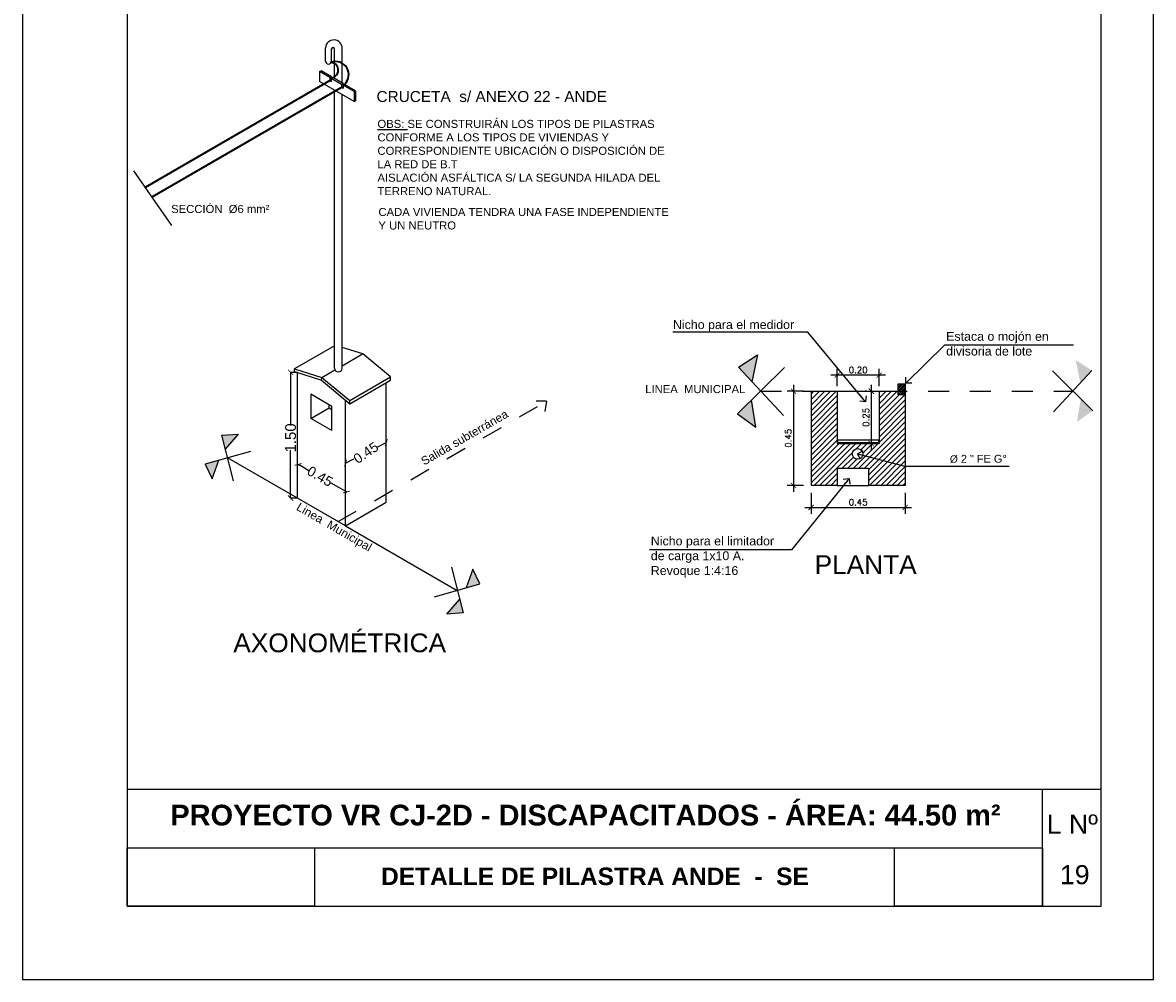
# Model space of a CAD drawing. Header units: millimetres. Extents: x 201 to 840, y 135 to 685.
# Tile 96 of 219: x 408.32 to 413.72, y 164.12 to 168.69. Entities that reach past the tile are written whole.
import ezdxf

# ---------------------------------------------------------------- set-up
doc = ezdxf.new("R2010")
doc.units = ezdxf.units.MM
doc.linetypes.add('HIDDEN2', pattern=[0.1875, 0.125, -0.0625])
for name, color, linetype in [('01', 1, 'Continuous'), ('02', 2, 'Continuous'), ('03', 3, 'Continuous'), ('04', 4, 'Continuous'), ('06', 5, 'Continuous'), ('ACOTACION', 3, 'Continuous'), ('COTA DETALLE', 1, 'Continuous'), ('LAMINA', 6, 'Continuous'), ('LLAMADAS', 1, 'Continuous'), ('TEXTO LAMINA', 2, 'Continuous'), ('TEXTOS VARIOS', 3, 'Continuous')]:
    doc.layers.add(name, color=color, linetype=linetype)
doc.layers.add('20 02', color=3, linetype='Continuous', lineweight=25)
doc.layers.add('20 03', color=4, linetype='Continuous', lineweight=35)
doc.styles.add('ARIAL', font='arial.ttf', dxfattribs={"height": 0.06})
doc.styles.add('ROMANS', font='romans.shx')
doc.styles.get("Standard").update_dxf_attribs({"font": 'arial.ttf'})
doc.styles.add('STYLE1', font='ARIALUNI.TTF', dxfattribs={"height": 0.09})
doc.dimstyles.new('Esc 20', dxfattribs={"dimscale": 0, "dimtxt": 0.03, "dimasz": 0.025, "dimexe": 0.03, "dimexo": 0.06, "dimgap": 0.01, "dimtad": 1, "dimzin": 1, "dimdsep": 46, "dimtxsty": 'ROMANS', "dimblk1": 'ARCHTICK', "dimblk2": 'ARCHTICK', "dimsah": 1, "dimcen": 0, "dimdle": 0.03, "dimclrd": 1, "dimclre": 1, "dimclrt": 2, "dimazin": 0, "dimtfac": 3, "dimtmove": 1, "dimatfit": 3, "dimldrblk": 'ARCHTICK', "dimfxl": 1, "dimtolj": 1, "dimtzin": 0, "dimarcsym": 0})
doc.dimstyles.new('llamada DET', dxfattribs={"dimscale": 0, "dimtxt": 0.09, "dimasz": 0.04, "dimexe": 0, "dimexo": 0, "dimgap": 0, "dimtad": 0, "dimzin": 0, "dimdsep": 46, "dimtxsty": 'Standard', "dimblk": 'OPEN90', "dimcen": 0.25, "dimclrd": 1, "dimclre": 1, "dimclrt": 3, "dimadec": 0, "dimazin": 0, "dimtfac": 1, "dimtofl": 0, "dimtmove": 2, "dimatfit": 3, "dimldrblk": 'OPEN90', "dimfxl": 1, "dimtolj": 1, "dimtzin": 0, "dimarcsym": 0})
picture_1 = doc.add_image_def('image1.jpg', size_in_pixel=(635, 198))
picture_2 = doc.add_image_def('image2.png', size_in_pixel=(322, 127))
picture_3 = doc.add_image_def('image4.png', size_in_pixel=(322, 127))
picture_4 = doc.add_image_def('image3.jpg', size_in_pixel=(635, 198))

# ---------------------------------------------------------------- blocks, each defined once
blk = doc.blocks.new('_OPEN90')
at = {"color": 0, "linetype": 'ByBlock'}
for p, q in [((0, 0), (-1, 0)), ((-0.5, 0.5), (0, 0)), ((0, 0), (-0.5, -0.5))]:
    blk.add_line(p, q, dxfattribs=at)
blk = doc.blocks.new('_ARCHTICK')
at = {"color": 0, "linetype": 'ByBlock', "const_width": 0.15}
blk.add_lwpolyline([(-0.5, -0.5), (0.5, 0.5)], dxfattribs=at)
blk = doc.blocks.new('*D621')
at = {"layer": 'ACOTACION', "color": 1, "lineweight": -2, "ltscale": 0.1}
for p, q in [((412.351, 166.9291), (412.3437, 166.9291)), ((412.3737, 166.9591), (412.3737, 166.6491)), ((412.351, 166.6791), (412.3437, 166.6791))]:
    blk.add_line(p, q, dxfattribs=at)
at = {"layer": 'DEFPOINTS', "color": 0, "ltscale": 0.1}
for p in [(412.411, 166.9291), (412.3737, 166.6791), (412.411, 166.6791)]:
    blk.add_point(p, dxfattribs=at)
at = {"layer": 'ACOTACION', "color": 1, "lineweight": -2, "ltscale": 0.1, "xscale": 0.025, "yscale": 0.025, "zscale": 0.025}
for p, rotation in [((412.3737, 166.9291), 90), ((412.3737, 166.6791), 270)]:
    blk.add_blockref('_ARCHTICK', p, dxfattribs=dict(at, rotation=rotation))
at = {"layer": 'ACOTACION', "color": 2, "ltscale": 0.1, "insert": (412.3487, 166.8041), "char_height": 0.03, "attachment_point": 5, "rotation": 90, "style": 'ROMANS'}
blk.add_mtext('\\A1;0.25', dxfattribs=at)
blk = doc.blocks.new('*D622')
at = {"layer": 'ACOTACION', "color": 1, "lineweight": -2, "ltscale": 0.1}
for p, q in [((412.211, 166.9531), (412.211, 167.0354)), ((412.411, 166.9531), (412.411, 167.0354)), ((412.441, 167.0054), (412.181, 167.0054))]:
    blk.add_line(p, q, dxfattribs=at)
at = {"layer": 'DEFPOINTS', "color": 0, "ltscale": 0.1}
for p in [(412.211, 167.0054), (412.211, 166.8931), (412.411, 166.8931)]:
    blk.add_point(p, dxfattribs=at)
at = {"layer": 'ACOTACION', "color": 1, "lineweight": -2, "ltscale": 0.1, "xscale": 0.025, "yscale": 0.025, "zscale": 0.025, "rotation": 180}
blk.add_blockref('_ARCHTICK', (412.211, 167.0054), dxfattribs=at)
at = {"layer": 'ACOTACION', "color": 1, "lineweight": -2, "ltscale": 0.1, "xscale": 0.025, "yscale": 0.025, "zscale": 0.025}
blk.add_blockref('_ARCHTICK', (412.411, 167.0054), dxfattribs=at)
at = {"layer": 'ACOTACION', "color": 2, "ltscale": 0.1, "insert": (412.311, 167.0304), "char_height": 0.03, "attachment_point": 5, "style": 'ROMANS'}
blk.add_mtext('\\A1;0.20', dxfattribs=at)
blk = doc.blocks.new('*D623')
at = {"layer": 'ACOTACION', "color": 1, "lineweight": -2, "ltscale": 0.1}
for p, q in [((412.0497, 166.9291), (411.9718, 166.9291)), ((412.0018, 166.9591), (412.0018, 166.4491)), ((412.0497, 166.4791), (411.9718, 166.4791))]:
    blk.add_line(p, q, dxfattribs=at)
at = {"layer": 'DEFPOINTS', "color": 0, "ltscale": 0.1}
for p in [(412.1097, 166.9291), (412.0018, 166.4791), (412.1097, 166.4791)]:
    blk.add_point(p, dxfattribs=at)
at = {"layer": 'ACOTACION', "color": 1, "lineweight": -2, "ltscale": 0.1, "xscale": 0.025, "yscale": 0.025, "zscale": 0.025}
for p, rotation in [((412.0018, 166.9291), 90), ((412.0018, 166.4791), 270)]:
    blk.add_blockref('_ARCHTICK', p, dxfattribs=dict(at, rotation=rotation))
at = {"layer": 'ACOTACION', "color": 2, "ltscale": 0.1, "insert": (411.9768, 166.7041), "char_height": 0.03, "attachment_point": 5, "rotation": 90, "style": 'ROMANS'}
blk.add_mtext('\\A1;0.45', dxfattribs=at)
blk = doc.blocks.new('*D624')
at = {"layer": 'ACOTACION', "color": 1, "lineweight": -2, "ltscale": 0.1}
for p, q in [((412.086, 166.4444), (412.086, 166.344)), ((412.536, 166.4444), (412.536, 166.344)), ((412.056, 166.374), (412.566, 166.374))]:
    blk.add_line(p, q, dxfattribs=at)
at = {"layer": 'DEFPOINTS', "color": 0, "ltscale": 0.1}
for p in [(412.086, 166.5044), (412.536, 166.5044), (412.536, 166.374)]:
    blk.add_point(p, dxfattribs=at)
at = {"layer": 'ACOTACION', "color": 1, "lineweight": -2, "ltscale": 0.1, "xscale": 0.025, "yscale": 0.025, "zscale": 0.025, "rotation": 180}
blk.add_blockref('_ARCHTICK', (412.086, 166.374), dxfattribs=at)
at = {"layer": 'ACOTACION', "color": 1, "lineweight": -2, "ltscale": 0.1, "xscale": 0.025, "yscale": 0.025, "zscale": 0.025}
blk.add_blockref('_ARCHTICK', (412.536, 166.374), dxfattribs=at)
at = {"layer": 'ACOTACION', "color": 2, "ltscale": 0.1, "insert": (412.311, 166.399), "char_height": 0.03, "attachment_point": 5, "style": 'ROMANS'}
blk.add_mtext('\\A1;0.45', dxfattribs=at)

msp = doc.modelspace()

# ---------------------------------------------------------------- hatches: boundary and pattern name
at = {"layer": '01', "ltscale": 0.01}
h = msp.add_hatch(color=256, dxfattribs=at)
h.paths.add_polyline_path([(411.8014, 166.8864), (411.7343, 166.8204), (411.8227, 166.7574)])
h.paths.add_polyline_path([(411.8303, 167.1031), (411.7392, 167.0441), (411.8033, 166.9752)])
h.paths.add_polyline_path([(413.3724, 166.9687), (413.4274, 167.0278), (413.3493, 167.0784)])
h.paths.add_polyline_path([(413.3558, 166.782), (413.4316, 166.836), (413.3741, 166.8926)])
h = msp.add_hatch(dxfattribs=at)
h.set_pattern_fill('ANSI31', color=256, scale=0.15, style=0)
h.set_pattern_definition([(45, (3594.063, 2611.813299), (-0.01325825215, 0.01325825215), [])])
edge = h.paths.add_edge_path()
edge.add_arc((412.3084, 166.6296), 0.0254, 0, 360)
h.paths.add_polyline_path([(412.5021, 166.912), (412.5021, 166.9291), (412.411, 166.9291), (412.411, 166.6791), (412.211, 166.6791), (412.211, 166.9291), (412.086, 166.9291), (412.086, 166.4791), (412.211, 166.4791), (412.211, 166.5593), (412.361, 166.5593), (412.361, 166.4791), (412.536, 166.4791), (412.536, 166.912)])
h = msp.add_hatch(dxfattribs=at)
h.set_pattern_fill('ANSI31', color=256, scale=0.05, style=0)
h.set_pattern_definition([(45, (4123.701441, 2646.341496), (-0.004419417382, 0.004419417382), [])])
h.paths.add_polyline_path([(412.5021, 166.912), (412.536, 166.912), (412.536, 166.964), (412.5021, 166.964)])
h = msp.add_hatch(color=256, dxfattribs=at)
h.paths.add_polyline_path([(409.2267, 166.5107), (409.2577, 166.5988), (409.193, 166.5805)])
h.paths.add_polyline_path([(409.2729, 166.7189), (409.2894, 166.6537), (409.3502, 166.7246)])
h.paths.add_polyline_path([(410.4397, 165.9906), (410.5044, 166.0089), (410.4707, 166.0787)])
h.paths.add_polyline_path([(410.3472, 165.8647), (410.4245, 165.8704), (410.408, 165.9356)])

# ---------------------------------------------------------------- linework, layer by layer
at = {"layer": '01'}
msp.add_line((408.8505, 167.9807), (409.0312, 167.7206), dxfattribs=at)
at = {"layer": '01', "ltscale": 0.01}
for p, q in [((412.211, 166.9291), (412.411, 166.9291)), ((412.211, 166.4791), (412.361, 166.4791))]:
    msp.add_line(p, q, dxfattribs=at)
msp.add_lwpolyline([(412.5021, 166.964), (412.536, 166.964), (412.536, 166.912), (412.5021, 166.912)], close=True, dxfattribs=at)
at = {"layer": '02', "ltscale": 0.01}
for p, q in [((411.7392, 167.0441), (411.8303, 167.1031)), ((411.8303, 167.1031), (411.8031, 166.9738)), ((409.6199, 167.0229), (409.6199, 167.0361)), ((411.9591, 167.0416), (411.7343, 166.8204)), ((411.9541, 166.8132), (411.7392, 167.0441)), ((413.2389, 167.0257), (413.4316, 166.836)), ((413.2432, 166.8299), (413.4274, 167.0278)), ((409.8629, 166.511), (409.8629, 166.886)), ((411.8227, 166.7574), (411.8012, 166.8878)), ((411.7343, 166.8204), (411.8227, 166.7574)), ((409.2729, 166.7189), (409.3502, 166.7246)), ((409.3281, 166.5005), (409.2729, 166.7189)), ((409.3502, 166.7246), (409.2887, 166.653)), ((409.4097, 166.6418), (409.193, 166.5805)), ((409.2267, 166.5107), (409.258, 166.5997)), ((409.6329, 166.4188), (409.3, 166.611)), ((409.193, 166.5805), (409.2267, 166.5107)), ((409.8629, 166.286), (410.396, 165.9782)), ((410.3692, 166.0888), (410.4245, 165.8704)), ((410.4707, 166.0787), (410.4394, 165.9896)), ((410.5044, 166.0089), (410.4707, 166.0787)), ((410.2876, 165.9475), (410.5044, 166.0089)), ((410.3472, 165.8647), (410.4086, 165.9364)), ((410.4245, 165.8704), (410.3472, 165.8647))]:
    msp.add_line(p, q, dxfattribs=at)
at = {"layer": '02', "color": 1, "ltscale": 0.01}
for p, q in [((409.6329, 167.0188), (409.6007, 167.0188)), ((409.6007, 167.0188), (409.6007, 166.7645)), ((409.6007, 166.4188), (409.6007, 166.6467)), ((410.0178, 166.664), (410.0577, 166.6841)), ((409.8629, 166.586), (409.9028, 166.6061)), ((409.6329, 166.5712), (409.6378, 166.5799)), ((409.6378, 166.5799), (409.6882, 166.5509)), ((409.8678, 166.4479), (409.795, 166.4897)), ((409.8629, 166.4393), (409.8678, 166.4479)), ((409.6329, 166.4188), (409.6007, 166.4188))]:
    msp.add_line(p, q, dxfattribs=at)
at = {"layer": '02', "linetype": 'HIDDEN2', "ltscale": 0.25}
for p, q in [((409.8277, 166.3063), (410.8228, 166.8808)), ((410.8228, 166.8808), (410.7728, 166.8817)), ((410.8228, 166.8808), (410.8143, 166.8327))]:
    msp.add_line(p, q, dxfattribs=at)
at = {"layer": '02', "ltscale": 0.01}
msp.add_lwpolyline([(412.2138, 166.6963), (412.4086, 166.6963), (412.4086, 166.682), (412.2138, 166.682)], close=True, dxfattribs=at)
at = {"layer": '03', "linetype": 'HIDDEN2', "ltscale": 0.35}
msp.add_line((411.845, 166.9291), (413.337, 166.9291), dxfattribs=at)
at = {"layer": '04', "ltscale": 0.01}
for p, q in [((412.086, 166.9291), (412.086, 166.4791)), ((412.086, 166.9291), (412.211, 166.9291)), ((412.211, 166.9291), (412.211, 166.6791)), ((412.411, 166.9291), (412.411, 166.6791)), ((412.411, 166.9291), (412.536, 166.9291)), ((412.536, 166.9291), (412.536, 166.4791)), ((412.211, 166.6791), (412.411, 166.6791)), ((412.361, 166.5593), (412.211, 166.5593)), ((412.211, 166.5593), (412.211, 166.4791)), ((412.361, 166.5593), (412.361, 166.4791)), ((412.211, 166.4791), (412.086, 166.4791)), ((412.536, 166.4791), (412.361, 166.4791))]:
    msp.add_line(p, q, dxfattribs=at)
at = {"layer": '06', "ltscale": 0.01}
msp.add_circle((412.3084, 166.6296), 0.0254, dxfattribs=at)
at = {"layer": '20 02', "ltscale": 0.01}
for p, q in [((409.7672, 168.5048), (409.7672, 168.5683)), ((409.796, 168.5048), (409.796, 168.5631)), ((409.8101, 168.4229), (409.8101, 168.5625)), ((409.8469, 168.4017), (409.8469, 168.5655)), ((409.7388, 168.4545), (409.746, 168.4586)), ((409.7388, 168.4545), (409.7388, 168.4068)), ((409.7883, 168.4259), (409.7388, 168.4545)), ((409.7955, 168.43), (409.746, 168.4586)), ((409.7883, 168.4259), (409.7955, 168.43)), ((409.7948, 168.4221), (409.802, 168.4263)), ((409.7955, 168.43), (409.7955, 168.4225)), ((409.8515, 168.3977), (409.802, 168.4263)), ((409.9035, 168.3117), (409.7388, 168.4068)), ((409.7883, 168.4259), (409.7883, 168.4114)), ((409.7883, 168.4114), (409.7948, 168.4152)), ((409.7915, 168.4096), (409.7883, 168.4114)), ((409.7915, 168.4096), (409.7948, 168.4077)), ((409.7948, 168.4221), (409.7948, 168.4077)), ((409.8443, 168.3936), (409.7948, 168.4221)), ((409.8443, 168.3936), (409.8515, 168.3977)), ((409.8443, 168.3936), (409.8443, 168.3791)), ((409.8443, 168.3791), (409.8509, 168.3829)), ((409.8475, 168.3773), (409.8443, 168.3791)), ((409.8475, 168.3773), (409.8509, 168.3753)), ((409.8509, 168.3898), (409.858, 168.3939)), ((409.8509, 168.3898), (409.8509, 168.3753)), ((409.9035, 168.3594), (409.8509, 168.3898)), ((409.8515, 168.3977), (409.8515, 168.3902)), ((409.9107, 168.3635), (409.858, 168.3939)), ((409.8101, 167.0395), (409.8101, 168.3656)), ((409.8469, 167.0395), (409.8469, 168.3444)), ((409.9035, 168.3594), (409.9107, 168.3635)), ((409.9035, 168.3594), (409.9035, 168.3117)), ((409.9107, 168.3635), (409.9107, 168.3159)), ((409.9035, 168.3117), (409.9107, 168.3159)), ((409.8101, 167.1459), (409.6199, 167.0361)), ((409.9451, 167.1068), (409.8469, 167.1383)), ((409.8469, 167.0508), (409.9435, 167.1073)), ((409.9451, 167.1068), (409.9435, 167.1073)), ((410.0782, 166.9977), (409.9451, 167.1068)), ((409.6199, 167.0361), (409.7502, 166.9943)), ((409.6199, 167.0229), (409.7479, 166.9819)), ((409.7502, 166.9943), (409.8124, 167.0306)), ((409.6329, 166.4188), (409.6329, 167.0188)), ((409.7479, 166.9819), (409.7502, 166.9943)), ((409.7479, 166.9819), (409.8833, 166.8689)), ((409.7502, 166.9943), (409.8834, 166.8852)), ((409.8833, 166.8689), (410.0782, 166.9815)), ((409.8834, 166.8852), (410.0782, 166.9977)), ((410.0577, 166.3985), (410.0577, 166.9696)), ((410.0782, 166.9815), (410.0782, 166.9977)), ((409.7979, 166.8565), (409.6979, 166.9143)), ((409.6979, 166.9143), (409.6979, 166.7988)), ((409.7845, 166.8488), (409.7845, 166.8643)), ((409.8629, 166.286), (409.8629, 166.886)), ((409.8834, 166.869), (409.8834, 166.8852)), ((409.6979, 166.7988), (409.7845, 166.8488)), ((409.7845, 166.8488), (409.7979, 166.841)), ((409.7979, 166.741), (409.7979, 166.8565)), ((409.7979, 166.741), (409.6979, 166.7988)), ((409.8629, 166.286), (409.6329, 166.4188)), ((409.8629, 166.286), (410.0577, 166.3985))]:
    msp.add_line(p, q, dxfattribs=at)
for centre, radius, start, end in [((409.807, 168.5662), 0.0399, 359.0189, 176.9644), ((409.803, 168.5623), 0.00707, 2.1052, 173.2432), ((409.7816, 168.5048), 0.0144, 180, 0), ((409.8285, 167.0395), 0.0184, 180, 0)]:
    msp.add_arc(centre, radius, start, end, dxfattribs=at)
at = {"layer": '20 03', "ltscale": 0.01}
for p, q in [((409.7948, 168.4155), (408.9053, 167.9019)), ((409.8509, 168.3832), (408.9373, 167.8557))]:
    msp.add_line(p, q, dxfattribs=at)
for centre, radius, start, end in [((409.8155, 168.4398), 0.0626, 312.8275, 110.6826), ((409.7913, 168.4616), 0.0369, 286.9552, 86.7251)]:
    msp.add_arc(centre, radius, start, end, dxfattribs=at)
at = {"layer": 'LAMINA', "color": 2, "ltscale": 0.01}
for p, q in [((413.4709, 165.0281), (408.8209, 165.0281)), ((413.1914, 164.471), (413.1914, 165.0281))]:
    msp.add_line(p, q, dxfattribs=at)
at = {"layer": 'LAMINA', "color": 7}
msp.add_lwpolyline([(413.7209, 164.121), (413.7209, 172.371), (408.3209, 172.371), (408.3209, 164.121)], close=True, dxfattribs=at)
at = {"layer": 'LAMINA'}
msp.add_lwpolyline([(413.4709, 164.471), (413.4709, 172.121), (408.8209, 172.121), (408.8209, 164.471)], close=True, dxfattribs=at)
at = {"layer": 'LAMINA', "color": 1}
msp.add_lwpolyline([(408.8209, 164.7496), (412.6325, 164.7496)], dxfattribs=at)

# ---------------------------------------------------------------- block references
at = {"layer": '02', "color": 1, "ltscale": 0.01, "yscale": 0.02500000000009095}
for p, xscale, zscale, rotation in [((409.6007, 167.0188), 0.02500000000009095, 0.02499999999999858, 90), ((410.0577, 166.6841), 0.0250000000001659, 0.02499999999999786, 206.7150240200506), ((409.6366, 166.5795), 0.02499999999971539, 0.02499999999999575, 150.1579223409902), ((409.8629, 166.586), 0.0250000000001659, 0.02499999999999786, 26.71502402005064), ((409.6007, 166.4188), 0.02500000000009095, 0.02499999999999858, 270), ((409.8678, 166.4479), 0.02499999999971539, 0.02499999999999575, 330.1579223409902)]:
    msp.add_blockref('_ARCHTICK', p, dxfattribs=dict(at, xscale=xscale, zscale=zscale, rotation=rotation))

# ---------------------------------------------------------------- texts
at = {"layer": 'COTA DETALLE', "attachment_point": 5, "style": 'STYLE1'}
for s, insert, char_height, rotation in [('\\A1;1.50', (409.6007, 166.7057), 0.0514, 90), ('\\A1;0.45', (409.9603, 166.635), 0.04681, 34.2477), ('\\A1;0.45', (409.7412, 166.5223), 0.04681, 330.1579)]:
    msp.add_mtext(s, dxfattribs=dict(at, insert=insert, char_height=char_height, rotation=rotation))
at = {"layer": 'LLAMADAS', "color": 3, "insert": (410.0109, 168.362), "char_height": 0.0525, "width": 2.256, "attachment_point": 1, "style": 'ARIAL'}
msp.add_mtext('CRUCETA  s/ ANEXO 22 - ANDE', dxfattribs=at)
at = {"layer": 'LLAMADAS', "color": 2, "attachment_point": 1, "style": 'ARIAL'}
for s, insert, char_height, width in [('{\\L\\C256;OBS:\\l\\C3; SE CONSTRUIRÁN LOS TIPOS DE PILASTRAS CONFORME A LOS TIPOS DE VIVIENDAS Y CORRESPONDIENTE UBICACIÓN O DISPOSICIÓN DE LA RED DE B.T\\PAISLACIÓN ASFÁLTICA S/ LA SEGUNDA HILADA DEL TERRENO NATURAL.}', (410.0154, 168.2243), 0.0385, 1.419503), ('{\\C3;SECCIÓN  %%C6 mm²}', (409.0302, 167.8182), 0.0385, 1.6544), ('{\\C3;CADA VIVIENDA TENDRA UNA FASE INDEPENDIENTE Y UN NEUTRO}', (410.0202, 167.8038), 0.0385, 1.386737), ('Nicho para el medidor', (411.4265, 167.2681), 0.04235, 1.81984), ('Estaca o mojón en \\Pdivisoria de lote ', (412.7312, 167.2121), 0.04235, 1.81984), ('{\\C3;LINEA  MUNICIPAL}', (411.2941, 166.9583), 0.0385, 0.586169), ('Ø{\\H1.067x; 2 " FE G°}', (412.749, 166.625), 0.035, 1.504), ('Nicho para el limitador \\Pde carga 1x10 A.\\PRevoque 1:4:16', (411.3208, 166.2352), 0.04235, 1.81984)]:
    msp.add_mtext(s, dxfattribs=dict(at, insert=insert, char_height=char_height, width=width))
at = {"layer": 'LLAMADAS', "color": 2, "char_height": 0.04, "width": 1.504, "attachment_point": 1, "style": 'ARIAL'}
for s, insert, rotation in [('{\\C3;Salida subterránea}', (410.2181, 166.6082), 30), ('{\\C3;Linea  Municipal}', (409.6445, 166.399), 330)]:
    msp.add_mtext(s, dxfattribs=dict(at, insert=insert, rotation=rotation))
at = {"layer": 'TEXTO LAMINA', "color": 4, "style": 'ARIAL'}
for s, p in [('L Nº', (413.2112, 164.8168)), ('19', (413.2745, 164.5753))]:
    msp.add_text(s, height=0.09122, dxfattribs=at).set_placement(p)
at = {"layer": 'TEXTO LAMINA', "attachment_point": 1, "style": 'ARIAL'}
for s, insert, char_height in [('{\\fArial|b1|i0|c0|p34;PROYECTO VR CJ-2D - DISCAPACITADOS - ÁREA: 44.50 m²}', (409.0263, 164.9549), 0.099), ('{\\fArial|b1|i0|c0|p34;DETALLE DE PILASTRA ANDE  -  SE}', (410.0323, 164.655), 0.083853)]:
    msp.add_mtext_dynamic_manual_height_columns(s, width=7.224199, gutter_width=12.5, heights=[0], dxfattribs=dict(at, insert=insert, char_height=char_height))
at = {"layer": 'TEXTOS VARIOS', "ltscale": 0.01, "style": 'ARIAL'}
for s, height, p in [('PLANTA', 0.08967, (412.103, 166.0562)), ('AXONOMÉTRICA', 0.089668, (409.327, 165.6828))]:
    msp.add_text(s, height=height, dxfattribs=at).set_placement(p)

# ---------------------------------------------------------------- dimensions: what is measured, and where the dimension line sits
at = {"layer": 'ACOTACION', "ltscale": 0.1}
for base, p1, p2, picture, middle in [((412.211, 167.0054), (412.411, 166.8931), (412.211, 166.8931), '*D622', (412.311, 167.0304)), ((412.536, 166.374), (412.086, 166.5044), (412.536, 166.5044), '*D624', (412.311, 166.399))]:
    dim = msp.add_linear_dim(base=base, p1=p1, p2=p2, dimstyle='Esc 20', override={"dimscale": 1}, dxfattribs=at)
    dim.commit()
    dim.dimension.update_dxf_attribs({"geometry": picture, "text_midpoint": middle})
for base, p1, p2, picture, middle in [((412.0018, 166.4791), (412.1097, 166.9291), (412.1097, 166.4791), '*D623', (411.9768, 166.7041)), ((412.3737, 166.6791), (412.411, 166.9291), (412.411, 166.6791), '*D621', (412.3487, 166.8041))]:
    dim = msp.add_linear_dim(base=base, p1=p1, p2=p2, angle=90, dimstyle='Esc 20', override={"dimscale": 1}, dxfattribs=at)
    dim.commit()
    dim.dimension.update_dxf_attribs({"geometry": picture, "text_midpoint": middle})

# ---------------------------------------------------------------- pictures from other files: only their frames are drawn
at = {"layer": '03'}
image = msp.add_image(picture_4, insert=(408.8209, 164.471), size_in_units=(0.8933, 0.2785), rotation=0, dxfattribs=at)
image.dxf.flags = 7
image = msp.add_image(picture_3, insert=(412.4852, 164.471), size_in_units=(0.7062, 0.2785), rotation=0, dxfattribs=at)
image.dxf.flags = 7
at = {"layer": 'LAMINA', "color": 1}
image = msp.add_image(picture_1, insert=(408.8209, 164.471), size_in_units=(0.8933, 0.2785), dxfattribs=at)
image.dxf.flags = 7
image = msp.add_image(picture_2, insert=(412.4852, 164.471), size_in_units=(0.7062, 0.2785), dxfattribs=at)
image.dxf.flags = 7

# ---------------------------------------------------------------- leaders
at = {"layer": 'LLAMADAS', "ltscale": 0.01}
for points in [[(412.3468, 166.8785), (412.0708, 167.2104), (411.4254, 167.2104)], [(412.5388, 166.9673), (412.7255, 167.1496), (413.3389, 167.1496)], [(412.3084, 166.6296), (412.5337, 166.5703), (413.0328, 166.5703)], [(412.2677, 166.5128), (411.9932, 166.1724), (411.314, 166.1724)]]:
    msp.add_leader(points, dimstyle='llamada DET', override={"dimscale": 1}, dxfattribs=at)

doc.saveas('drawing.dxf')
